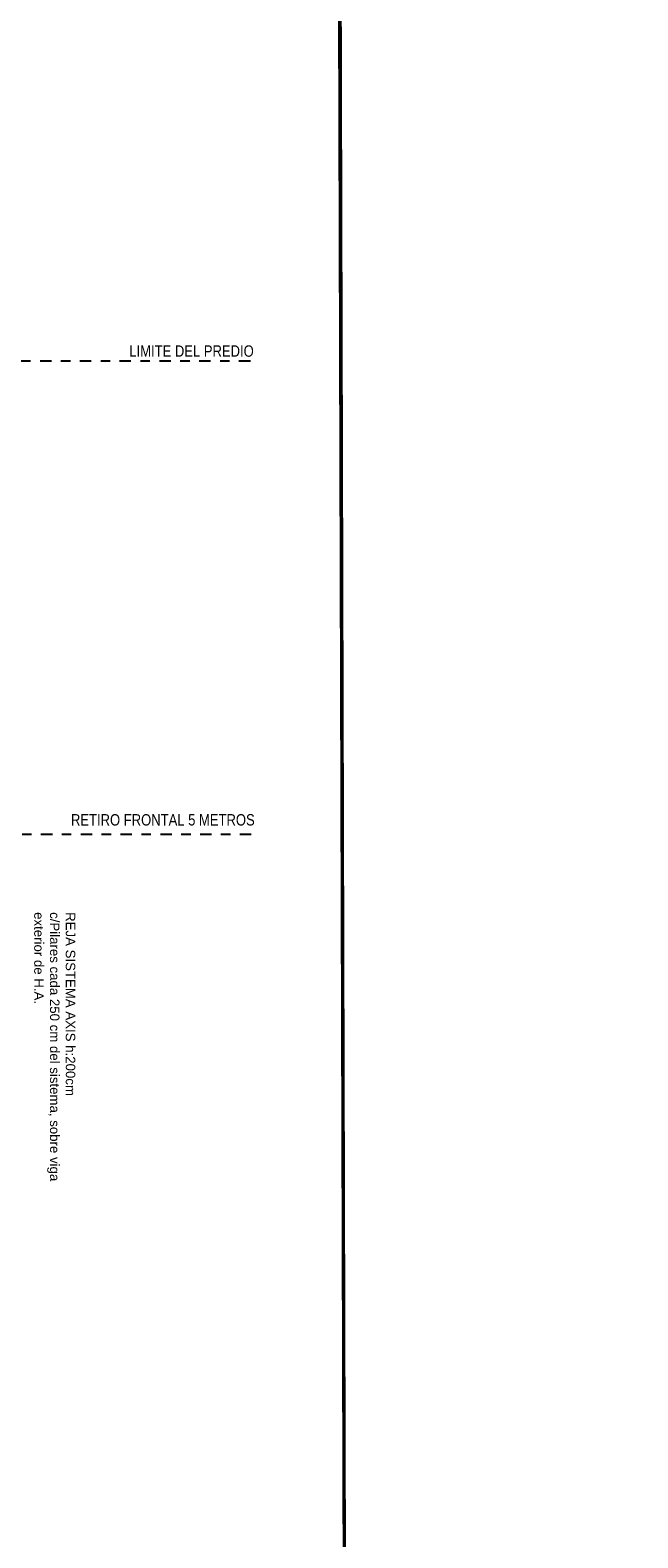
# Model space of a CAD drawing. Header units: millimetres. Extents: x 4617 to 4884, y 1258 to 1784.
# Tile 93 of 168: x 4728.54 to 4734.95, y 1304.18 to 1320.1. Entities that reach past the tile are written whole.
import ezdxf

# ---------------------------------------------------------------- set-up
doc = ezdxf.new("R2010")
doc.units = ezdxf.units.MM
doc.header["$LTSCALE"] = 0.4
doc.linetypes.add('DASHDOT', pattern=[1, 0.5, -0.25, 0, -0.25])
for name, color, linetype in [('200', 6, 'Continuous'), ('200cotas50', 1, 'Continuous'), ('A MURO', 1, 'Continuous'), ('TXT', 3, 'Continuous')]:
    doc.layers.add(name, color=color, linetype=linetype)
doc.styles.add('arial', font='arial.ttf')
doc.styles.add('ARIAL NARROW', font='ARIALN.TTF')

msp = doc.modelspace()

# ---------------------------------------------------------------- linework, layer by layer
at = {"layer": '200', "color": 2, "linetype": 'DASHDOT', "ltscale": 0.6}
for p, q in [((4720.662, 1316.609), (4730.869, 1316.609)), ((4720.672, 1311.609), (4730.879, 1311.609))]:
    msp.add_line(p, q, dxfattribs=at)
at = {"layer": 'A MURO'}
for points in [[(4731.791, 1328.564), (4731.974, 1261.169), (4716.892, 1261.169), (4716.892, 1328.564)], [(4753.011, 1328.564), (4753.011, 1261.169), (4731.974, 1261.169), (4731.773, 1328.564)]]:
    msp.add_lwpolyline(points, close=True, dxfattribs=at)

# ---------------------------------------------------------------- texts
at = {"layer": '200cotas50', "char_height": 0.12, "attachment_point": 9, "style": 'ARIAL NARROW'}
for s, width, insert in [('LIMITE DEL PREDIO', 1.98618, (4730.898, 1316.649)), ('RETIRO FRONTAL 5 METROS', 2.61327, (4730.908, 1311.699))]:
    msp.add_mtext_dynamic_manual_height_columns(s, width=width, gutter_width=0.9, heights=[0], dxfattribs=dict(at, insert=insert))
at = {"layer": 'TXT', "insert": (4729.014, 1310.786), "char_height": 0.1, "width": 3.11373, "attachment_point": 1, "rotation": 270, "style": 'arial'}
msp.add_mtext('REJA SISTEMA AXIS h:200cm\\Pc/Pilares cada 250 cm del sistema, sobre viga exterior de H.A. \\P ', dxfattribs=at)

doc.saveas('drawing.dxf')
